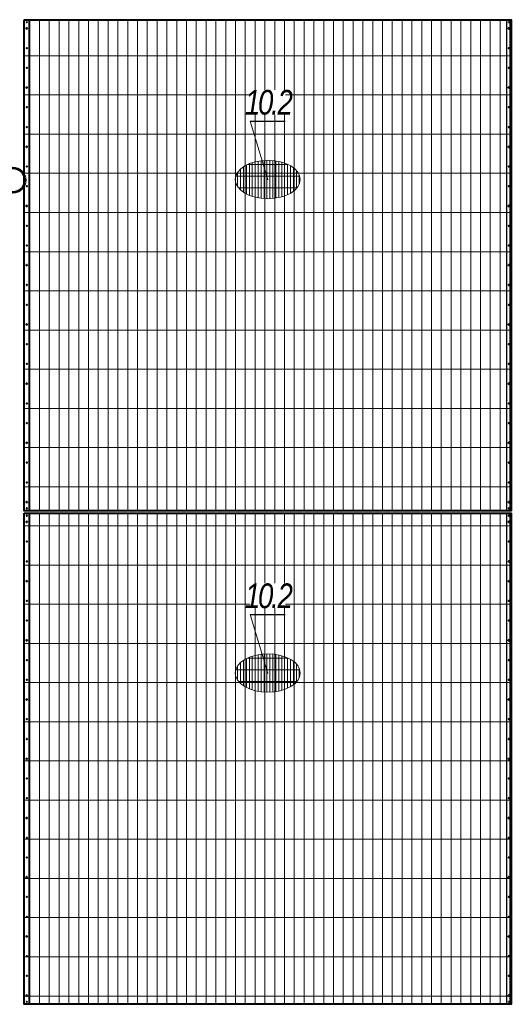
# Model space of a CAD drawing. Header units: millimetres. Extents: x -176817 to 571382, y -58489 to 156123.
# Tile 149 of 256: x -29644 to -25662, y 85130 to 93110. Entities that reach past the tile are written whole.
import ezdxf

# ---------------------------------------------------------------- set-up
doc = ezdxf.new("R2010")
doc.units = ezdxf.units.MM
doc.header["$LTSCALE"] = 0.2
for name, pattern in [('AM_ISO08W050', [18, 12, -1.5, 3, -1.5]), ('AM_ISO08W050x2', [9, 6, -0.75, 1.5, -0.75]), ('DASHDOT', [25.4, 12.7, -6.35, 0, -6.35])]:
    doc.linetypes.add(name, pattern=pattern)
for name, color, linetype, lineweight in [('-AAA Cienka', 2, 'Continuous', 18), ('-AAA Otw nowe 1', 64, 'DASHDOT', 18), ('-AAA Siatka', 20, 'Continuous', 40), ('-AAA Siatka kresk 1', 132, 'Continuous', 18), ('-AAA Widok', 2, 'Continuous', 30), ('-AAA Wymiar', 1, 'Continuous', 18), ('AM_7', 4, 'AM_ISO08W050', 13), ('AM_8', 1, 'Continuous', 13)]:
    doc.layers.add(name, color=color, linetype=linetype, lineweight=lineweight)
doc.layers.get('-AAA Otw nowe 1').off()
doc.styles.add('Pozycja 2', font='ariali.ttf', dxfattribs={"width": 0.8})
doc.styles.add('WYMIARY', font='ROMANS.shx', dxfattribs={"width": 0.75, "oblique": 15})
doc.dimstyles.new('1 do 5', dxfattribs={"dimscale": 5, "dimtxt": 2, "dimasz": 2.5, "dimexe": 1.25, "dimexo": 0.625, "dimtad": 1, "dimdec": 0, "dimtxsty": 'WYMIARY', "dimcen": 2.5, "dimclrd": 256, "dimclre": 256, "dimclrt": 2, "dimadec": 0, "dimazin": 0, "dimtfac": 1, "dimtdec": 0, "dimtmove": 0, "dimatfit": 3, "dimfxl": 1.25, "dimlwd": -1, "dimlwe": -1, "dimarcsym": 0})
pattern_1 = [(90, (54415.666, -64344.87), (-79.375, 5e-15), []), (180, (54415.67, -64344.87), (-4e-14, -317.5), [])]

# ---------------------------------------------------------------- blocks, each defined once
blk = doc.blocks.new('nowy podział')
at = {"layer": '-AAA Siatka kresk 1'}
h = blk.add_hatch(dxfattribs=at)
h.set_pattern_fill('GRATE', color=256, scale=100, angle=90, style=0)
h.set_pattern_definition(pattern_1)
h.paths.add_polyline_path([(24808.6, -5135), (24808.6, -9115), (28753.6, -9115), (28753.6, -5135)])
h = blk.add_hatch(dxfattribs=at)
h.set_pattern_fill('GRATE', color=256, scale=100, angle=90, style=0)
h.set_pattern_definition(pattern_1)
h.paths.add_polyline_path([(24808.6, -9135), (24808.6, -13115), (28753.6, -13115), (28753.6, -9135)])
at = {"layer": '-AAA Siatka', "elevation": 0}
for points in [[(24808.6, -5135), (28753.6, -5135), (28753.6, -9115), (24808.6, -9115)], [(24808.6, -9135), (28753.6, -9135), (28753.6, -13115), (24808.6, -13115)]]:
    blk.add_lwpolyline(points, close=True, dxfattribs=at)
at = {"layer": '-AAA Widok', "color": 1, "lineweight": 53}
blk.add_circle((24714.6, -6435.5, 0), 100, dxfattribs=at)
blk = doc.blocks.new('PŁ TYPOWY')
at = {"layer": '-AAA Siatka'}
for p in [(20, -230), (20, -390), (20, -710), (20, -870), (20, -1190), (20, -1350), (20, -1670), (20, -1830), (20, -2150), (20, -2310), (20, -2630), (20, -2790), (20, -3110), (20, -3270), (20, -3590), (20, -3750)]:
    blk.add_point(p, dxfattribs=at)
at = {"layer": '-AAA Widok'}
blk.add_lwpolyline([(0, -3980), (40, -3980), (40, 0), (0, 0)], close=True, dxfattribs=at)
for centre, radius in [((20, -70), 5.5), ((20, -20), 3.5), ((20, -230), 3.5), ((20, -390), 3.5), ((20, -550), 5.5), ((20, -710), 3.5), ((20, -870), 3.5), ((20, -1030), 5.5), ((20, -1190), 3.5), ((20, -1350), 3.5), ((20, -1510), 5.5), ((20, -1670), 3.5), ((20, -1830), 3.5), ((20, -1990), 5.5), ((20, -2150), 3.5), ((20, -2310), 3.5), ((20, -2470), 5.5), ((20, -2630), 3.5), ((20, -2790), 3.5), ((20, -2950), 5.5), ((20, -3110), 3.5), ((20, -3270), 3.5), ((20, -3430), 5.5), ((20, -3590), 3.5), ((20, -3750), 3.5), ((20, -3910), 5.5), ((20, -3960), 3.5)]:
    blk.add_circle(centre, radius, dxfattribs=at)
at = {"layer": 'AM_7', "linetype": 'AM_ISO08W050x2'}
for p, q in [((20, -70), (9, -70)), ((20, -20), (11.5, -20)), ((20, -20), (20, -11.5)), ((20, -20), (28.5, -20)), ((20, -20), (20, -28.5)), ((20, -70), (20, -59)), ((20, -70), (31, -70)), ((20, -70), (20, -81)), ((20, -230), (11.5, -230)), ((20, -230), (20, -221.5)), ((20, -230), (28.5, -230)), ((20, -230), (20, -238.5)), ((20, -390), (11.5, -390)), ((20, -390), (20, -381.5)), ((20, -390), (28.5, -390)), ((20, -390), (20, -398.5)), ((20, -550), (9, -550)), ((20, -550), (20, -539)), ((20, -550), (31, -550)), ((20, -550), (20, -561)), ((20, -710), (11.5, -710)), ((20, -710), (20, -701.5)), ((20, -710), (28.5, -710)), ((20, -710), (20, -718.5)), ((20, -870), (11.5, -870)), ((20, -870), (20, -861.5)), ((20, -870), (28.5, -870)), ((20, -870), (20, -878.5)), ((20, -1030), (9, -1030)), ((20, -1030), (20, -1019)), ((20, -1030), (31, -1030)), ((20, -1030), (20, -1041)), ((20, -1190), (11.5, -1190)), ((20, -1190), (20, -1181.5)), ((20, -1190), (28.5, -1190)), ((20, -1190), (20, -1198.5)), ((20, -1350), (11.5, -1350)), ((20, -1350), (20, -1341.5)), ((20, -1350), (28.5, -1350)), ((20, -1350), (20, -1358.5)), ((20, -1510), (9, -1510)), ((20, -1510), (20, -1499)), ((20, -1510), (31, -1510)), ((20, -1510), (20, -1521)), ((20, -1670), (11.5, -1670)), ((20, -1670), (20, -1661.5)), ((20, -1670), (28.5, -1670)), ((20, -1670), (20, -1678.5)), ((20, -1830), (11.5, -1830)), ((20, -1830), (20, -1821.5)), ((20, -1830), (28.5, -1830)), ((20, -1830), (20, -1838.5)), ((20, -1990), (9, -1990)), ((20, -1990), (20, -1979)), ((20, -1990), (31, -1990)), ((20, -1990), (20, -2001)), ((20, -2150), (11.5, -2150)), ((20, -2150), (20, -2141.5)), ((20, -2150), (28.5, -2150)), ((20, -2150), (20, -2158.5)), ((20, -2310), (11.5, -2310)), ((20, -2310), (20, -2301.5)), ((20, -2310), (28.5, -2310)), ((20, -2310), (20, -2318.5)), ((20, -2470), (9, -2470)), ((20, -2470), (20, -2459)), ((20, -2470), (31, -2470)), ((20, -2470), (20, -2481)), ((20, -2630), (11.5, -2630)), ((20, -2630), (20, -2621.5)), ((20, -2630), (28.5, -2630)), ((20, -2630), (20, -2638.5)), ((20, -2790), (11.5, -2790)), ((20, -2790), (20, -2781.5)), ((20, -2790), (28.5, -2790)), ((20, -2790), (20, -2798.5)), ((20, -2950), (9, -2950)), ((20, -2950), (20, -2939)), ((20, -2950), (31, -2950)), ((20, -2950), (20, -2961)), ((20, -3110), (11.5, -3110)), ((20, -3110), (20, -3101.5)), ((20, -3110), (28.5, -3110)), ((20, -3110), (20, -3118.5)), ((20, -3270), (11.5, -3270)), ((20, -3270), (20, -3261.5)), ((20, -3270), (28.5, -3270)), ((20, -3270), (20, -3278.5)), ((20, -3430), (9, -3430)), ((20, -3430), (20, -3419)), ((20, -3430), (31, -3430)), ((20, -3430), (20, -3441)), ((20, -3590), (11.5, -3590)), ((20, -3590), (20, -3581.5)), ((20, -3590), (28.5, -3590)), ((20, -3590), (20, -3598.5)), ((20, -3750), (11.5, -3750)), ((20, -3750), (20, -3741.5)), ((20, -3750), (28.5, -3750)), ((20, -3750), (20, -3758.5)), ((20, -3910), (9, -3910)), ((20, -3910), (20, -3899)), ((20, -3910), (31, -3910)), ((20, -3910), (20, -3921)), ((20, -3960), (11.5, -3960)), ((20, -3960), (20, -3951.5)), ((20, -3960), (28.5, -3960)), ((20, -3960), (20, -3968.5))]:
    blk.add_line(p, q, dxfattribs=at)
blk = doc.blocks.new('ZNAK SIATKI')
at = {"layer": 'AM_8'}
h = blk.add_hatch(dxfattribs=at)
h.set_pattern_fill('GRATE', color=256, scale=30, angle=90, style=0)
h.set_pattern_definition([(90, (54083.504, -85989.998), (-23.8125, 1e-15), []), (180, (54083.5, -85990), (-1e-14, -95.25), [])])
edge = h.paths.add_edge_path()
edge.add_ellipse((0, 0), major_axis=(-263.1, 0), ratio=0.591302, start_angle=0, end_angle=360)
at = {"layer": '-AAA Wymiar'}
blk.add_ellipse((0, 0, 0), major_axis=(-263.1, 0), ratio=0.591302, dxfattribs=at)

msp = doc.modelspace()

# ---------------------------------------------------------------- linework, layer by layer
at = {"layer": '-AAA Widok'}
for p, q in [((-27776.4191, 92288.5082, 0), (-27492.7081, 92288.5082, 0)), ((-27776.4191, 88288.5082, 0), (-27492.7081, 88288.5082, 0))]:
    msp.add_line(p, q, dxfattribs=at)

# ---------------------------------------------------------------- block references
at = {"layer": '-AAA Otw nowe 1'}
for p in [(-27634.5636, 91815.082, 0), (-27634.5636, 87815.082, 0)]:
    msp.add_blockref('ZNAK SIATKI', p, dxfattribs=at)
at = {"layer": '-AAA Widok'}
for p in [(-29607.0319, 93110.4454, 0), (-25702.0953, 93110.4453, 0), (-29607.0319, 89110.4454, 0), (-25702.0953, 89110.4453, 0)]:
    msp.add_blockref('PŁ TYPOWY', p, dxfattribs=at)
at = {"layer": '-AAA Wymiar'}
msp.add_blockref('nowy podział', (-54415.666, 98245.4453, 0), dxfattribs=at)

# ---------------------------------------------------------------- leaders
at = {"layer": '-AAA Cienka'}
for points in [[(-27634.5636, 91815.082, 0), (-27776.4191, 92288.5082, 0), (-27492.7081, 92288.5082, 0)], [(-27634.5636, 87815.082, 0), (-27776.4191, 88288.5082, 0), (-27492.7081, 88288.5082, 0)]]:
    msp.add_leader(points, dimstyle='1 do 5', override={"dimasz": 2, "dimgap": 0.625, "dimtad": 0, "dimldrblk": 'Dot'}, dxfattribs=at)

# ---------------------------------------------------------------- next in the draw order: texts
at = {"layer": '-AAA Widok', "char_height": 200, "width": 283.71101, "attachment_point": 8, "style": 'Pozycja 2', "bg_fill": 3, "box_fill_scale": 1, "bg_fill_color": 256, "bg_fill_transparency": 3936642}
for insert in [(-27634.5636, 92338.5082, 0), (-27634.5636, 88338.5082, 0)]:
    msp.add_mtext('{\\T0.85;10.2}', dxfattribs=dict(at, insert=insert))

doc.saveas('drawing.dxf')
